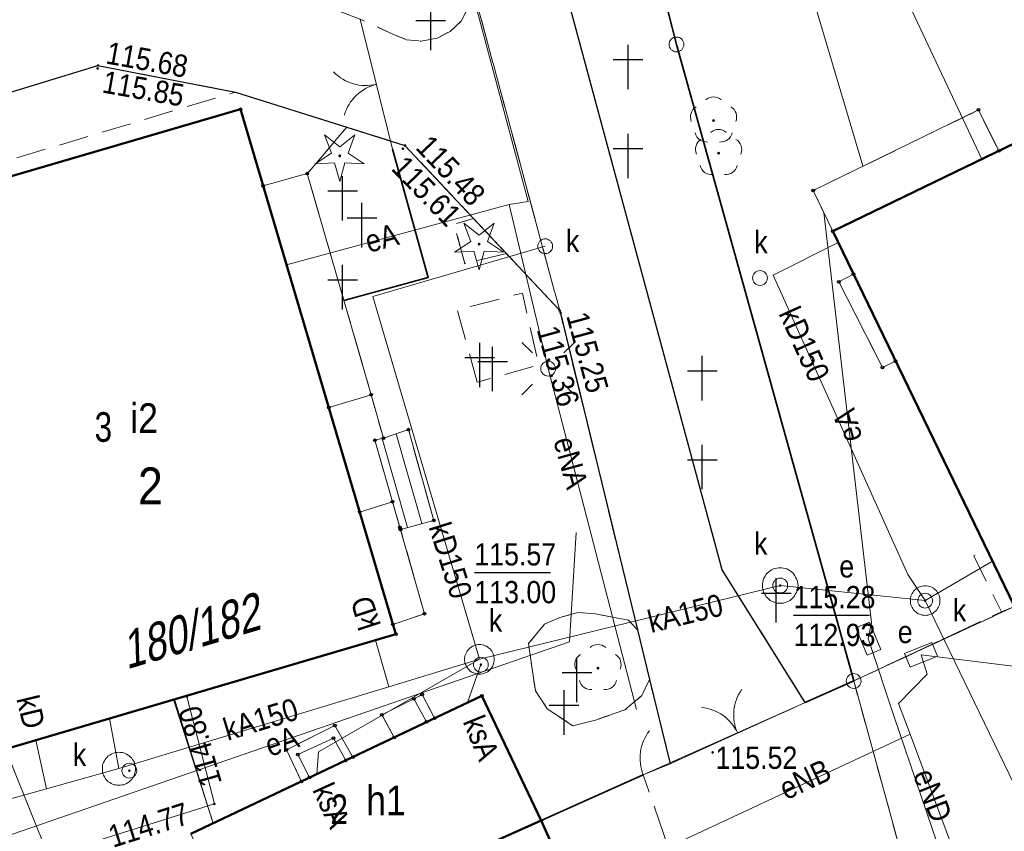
# Model space of a CAD drawing. Header units: metres. Extents: x 7495425 to 7495712, y 5787905 to 5788232.
# Tile 4 of 39: x 7495481 to 7495514, y 5787925 to 5787952. Entities that reach past the tile are written whole.
import ezdxf
from ezdxf.enums import TextEntityAlignment as Align

# ---------------------------------------------------------------- set-up
doc = ezdxf.new("R2010")
doc.units = ezdxf.units.M
for name, pattern in [('1.0_0.5', [1.5, 1, -0.5]), ('1.5_0.5', [2, 1.5, -0.5]), ('219-500', [0]), ('egug-500', [1, 0.5, -0.5]), ('otob_500', [0]), ('otof_500', [0])]:
    doc.linetypes.add(name, pattern=pattern)
doc.layers.get('0').update_dxf_attribs({"color": 2, "lineweight": 5})
doc.styles.get("Standard").update_dxf_attribs({"font": 'Working1250', "width": 0.75})
doc.linetypes.add('902-500', pattern='A,3.75,0,[1,ksztalty.shx,S=0.5,R=0,X=0,Y=0],3.75', length=7.5)

# ---------------------------------------------------------------- blocks, each defined once
blk = doc.blocks.new('PW01')
at = {"linetype": 'Continuous', "lineweight": 13}
h = blk.add_hatch(color=0, dxfattribs=at)
edge = h.paths.add_edge_path()
edge.add_arc((0, 0), 0.045, 0, 360)
blk = doc.blocks.new('US22')
at = {"color": 0, "linetype": 'Continuous', "lineweight": 13}
blk.add_circle((0, 0), 0.25, dxfattribs=at)
blk = doc.blocks.new('OP011')
at = {"linetype": 'Continuous', "lineweight": 13}
h = blk.add_hatch(color=0, dxfattribs=at)
edge = h.paths.add_edge_path()
edge.add_arc((0, 0), 0.05, 0, 360)
at = {"color": 0, "linetype": 'Continuous', "lineweight": 13}
for p, q in [((-0.283, 0.093), (-0.512, 0.706)), ((-0.512, 0.706), (0, 0.299)), ((0, 0.299), (0.512, 0.706)), ((0.512, 0.706), (0.283, 0.093)), ((-0.828, -0.268), (-0.283, 0.093)), ((0.283, 0.093), (0.828, -0.268)), ((-0.175, -0.24), (-0.828, -0.268)), ((0, -0.87), (-0.175, -0.24)), ((0.175, -0.24), (0, -0.87)), ((0.828, -0.268), (0.175, -0.24))]:
    blk.add_line(p, q, dxfattribs=at)
blk = doc.blocks.new('SM01')
at = {"color": 0, "linetype": 'Continuous', "lineweight": 13}
for p, q in [((-0.53, 0.531), (-0.883, 0.884)), ((0.531, 0.531), (0.884, 0.884)), ((-0.53, -0.53), (-0.883, -0.883)), ((0.531, -0.53), (0.884, -0.883))]:
    blk.add_line(p, q, dxfattribs=at)
blk.add_circle((0, 0), 0.25, dxfattribs=at)
blk = doc.blocks.new('OP021')
at = {"linetype": 'Continuous', "lineweight": 13}
h = blk.add_hatch(color=0, dxfattribs=at)
edge = h.paths.add_edge_path()
edge.add_arc((0, 0), 0.05, 0, 360)
at = {"color": 0, "linetype": 'Continuous', "lineweight": 13}
for centre, start, end in [((0, 0.4), 49.272, 130.728), ((-0.38, 0.124), 121.308, 202.548), ((0.38, 0.124), 337.452, 58.692), ((-0.235, -0.324), 193.221, 274.871), ((0.235, -0.324), 265.129, 346.779)]:
    blk.add_arc(centre, 0.4, start, end, dxfattribs=at)
blk = doc.blocks.new('US18')
at = {"color": 0, "linetype": 'Continuous', "lineweight": 13}
for p, q in [((-0.5, -0.25), (-0.5, 0.25)), ((-0.5, 0.25), (0.5, 0.25)), ((0.5, -0.25), (0.5, 0.25)), ((-0.5, -0.25), (0.5, -0.25))]:
    blk.add_line(p, q, dxfattribs=at)
blk = doc.blocks.new('OK02')
at = {"color": 0, "linetype": 'Continuous', "lineweight": 0}
for centre, start, end in [((-1.5, 0), 0, 60), ((1.5, 0), 120, 180)]:
    blk.add_arc(centre, 1.5, start, end, dxfattribs=at)
blk = doc.blocks.new('OK04')
at = {"color": 0, "linetype": 'Continuous', "lineweight": 0}
blk.add_arc((1.5, 0.001), 1.5, 120, 180, dxfattribs=at)
blk = doc.blocks.new('OTZC')
at = {"color": 0, "linetype": 'Continuous'}
for p, q in [((0, -1), (0, 0.5)), ((-0.5, 0), (0.5, 0))]:
    blk.add_line(p, q, dxfattribs=at)
blk = doc.blocks.new('202')
at = {"color": 0, "linetype": 'Continuous', "lineweight": 0}
blk.add_circle((0, 0), 0.25, dxfattribs=at)
blk = doc.blocks.new('PUNKTBUD')
at = {"color": 0}
blk.add_circle((0, 0), 0.045, dxfattribs=at)

msp = doc.modelspace()

# ---------------------------------------------------------------- linework, layer by layer
at = {"layer": '218-kontur użytku gruntowego', "color": 3, "linetype": 'egug-500', "lineweight": 18, "flags": 128}
for points in [[(7495502.66, 5787951.2), (7495502.1, 5787953.41)], [(7495508.64, 5787929.72), (7495502.66, 5787951.2)], [(7495528.79, 5787939.05), (7495508.64, 5787929.72)], [(7495478.79, 5787916.4), (7495508.64, 5787929.72)], [(7495508.64, 5787929.72), (7495513.01, 5787913.8)]]:
    msp.add_lwpolyline(points, dxfattribs=at)
at = {"layer": '219-działka ewidencyjna', "color": 7, "linetype": '219-500', "lineweight": 18, "flags": 128}
for points in [[(7495502.1, 5787953.41), (7495502.66, 5787951.2)], [(7495502.66, 5787951.2), (7495508.64, 5787929.72)], [(7495508.64, 5787929.72), (7495528.79, 5787939.05)], [(7495508.64, 5787929.72), (7495478.79, 5787916.4)], [(7495508.64, 5787929.72), (7495513.01, 5787913.8)]]:
    msp.add_lwpolyline(points, dxfattribs=at)
at = {"layer": '312-budynek ewidencyjny', "color": 7, "linetype": 'CONTINUOUS', "lineweight": 50, "flags": 128}
for points in [[(7495507.93, 5787944.9), (7495522.66, 5787952.02)], [(7495474.9, 5787945.2), (7495487.95, 5787949.01)], [(7495487.95, 5787949.01), (7495493.19, 5787931.3)], [(7495514.06, 5787932.23), (7495507.93, 5787944.9)], [(7495493.19, 5787931.3), (7495480.13, 5787927.45)], [(7495486.28, 5787924.56), (7495496.09, 5787929.22)], [(7495496.09, 5787929.22), (7495498.1, 5787925.01)], [(7495498.1, 5787925.01), (7495494.83, 5787923.55)], [(7495494.83, 5787923.55), (7495498.1, 5787925.01)], [(7495498.1, 5787925.01), (7495500.62, 5787919.36)]]:
    msp.add_lwpolyline(points, dxfattribs=at)
at = {"layer": '320-blok - kondygnacja nadziemna', "color": 7, "linetype": 'CONTINUOUS', "lineweight": 18, "flags": 128}
msp.add_lwpolyline([(7495480.13, 5787927.45), (7495493.19, 5787931.3), (7495487.95, 5787949.01), (7495474.9, 5787945.2), (7495475.35, 5787943.72), (7495476.13, 5787940.98), (7495478.12, 5787934.26), (7495478.91, 5787931.6)], close=True, dxfattribs=at)
at = {"layer": '352-schody', "color": 7, "linetype": 'CONTINUOUS', "lineweight": 18, "flags": 128}
for points in [[(7495507.93, 5787944.9), (7495513.53, 5787947.61), (7495512.85, 5787948.99), (7495507.27, 5787946.27)], [(7495507.93, 5787944.9), (7495513.53, 5787947.61), (7495512.85, 5787948.99), (7495507.27, 5787946.27)], [(7495510.05, 5787940.51), (7495508.63, 5787943.45), (7495508.14, 5787943.19), (7495509.61, 5787940.3)], [(7495510.05, 5787940.51), (7495508.63, 5787943.45), (7495508.14, 5787943.19), (7495509.61, 5787940.3)], [(7495490.93, 5787938.95), (7495491.97, 5787935.42), (7495493.08, 5787935.77), (7495492.48, 5787937.84), (7495492.77, 5787937.91), (7495492.36, 5787939.38)], [(7495490.93, 5787938.95), (7495491.97, 5787935.42), (7495493.08, 5787935.77), (7495492.48, 5787937.84), (7495492.77, 5787937.91), (7495492.36, 5787939.38)], [(7495492.48, 5787937.84), (7495493.35, 5787934.83), (7495494.47, 5787935.14), (7495493.62, 5787938.2), (7495492.77, 5787937.91)], [(7495492.48, 5787937.84), (7495493.35, 5787934.83), (7495494.47, 5787935.14), (7495493.62, 5787938.2), (7495492.77, 5787937.91)], [(7495493.13, 5787927.81), (7495494.23, 5787928.34), (7495493.8, 5787929.12), (7495492.72, 5787928.58)], [(7495493.13, 5787927.81), (7495494.23, 5787928.34), (7495493.8, 5787929.12), (7495492.72, 5787928.58)], [(7495494.23, 5787928.34), (7495494.5, 5787928.46), (7495494.08, 5787929.26), (7495493.8, 5787929.12)], [(7495494.23, 5787928.34), (7495494.5, 5787928.46), (7495494.08, 5787929.26), (7495493.8, 5787929.12)], [(7495490.01, 5787926.33), (7495490.28, 5787926.46), (7495489.88, 5787927.24), (7495491.09, 5787927.79), (7495491.5, 5787927.04), (7495491.74, 5787927.15), (7495491.13, 5787928.22), (7495489.5, 5787927.4)], [(7495490.01, 5787926.33), (7495490.28, 5787926.46), (7495489.88, 5787927.24), (7495491.09, 5787927.79), (7495491.5, 5787927.04), (7495491.74, 5787927.15), (7495491.13, 5787928.22), (7495489.5, 5787927.4)], [(7495491.5, 5787927.04), (7495491.09, 5787927.79), (7495489.88, 5787927.24), (7495490.28, 5787926.46)], [(7495491.5, 5787927.04), (7495491.09, 5787927.79), (7495489.88, 5787927.24), (7495490.28, 5787926.46)]]:
    msp.add_lwpolyline(points, close=True, dxfattribs=at)
for points in [[(7495494.068, 5787935.029), (7495493.203, 5787938.058)], [(7495493.586, 5787934.895), (7495492.728, 5787937.9)]]:
    msp.add_lwpolyline(points, dxfattribs=at)
at = {"layer": 'brama', "color": 7, "linetype": 'otob_500', "lineweight": 18, "flags": 128}
for points in [[(7495493.08, 5787947.66), (7495491.99, 5787952.05)], [(7495502.45, 5787926.92), (7495507, 5787928.99)]]:
    msp.add_lwpolyline(points, dxfattribs=at)
at = {"layer": 'chodnik', "color": 7, "linetype": '1.0_0.5', "lineweight": 18, "flags": 128}
for points in [[(7495534.07, 5787967.24), (7495531.81, 5787972.95), (7495499.84, 5787963.41), (7495500.02, 5787962.75), (7495500.25, 5787961.91), (7495500.82, 5787959.9), (7495501.31, 5787957.76), (7495502.1, 5787953.41), (7495502.66, 5787951.2), (7495506.57, 5787937.14), (7495508.64, 5787929.72), (7495513.62, 5787932.05), (7495512.69, 5787933.94), (7495513.13, 5787934.16), (7495510.05, 5787940.51), (7495509.61, 5787940.3), (7495508.14, 5787943.19), (7495508.63, 5787943.45), (7495507.93, 5787944.9), (7495507.27, 5787946.27), (7495512.85, 5787948.99), (7495513.53, 5787947.61), (7495519.01, 5787950.25), (7495518.66, 5787951), (7495521.96, 5787952.53), (7495522.28, 5787951.84), (7495522.66, 5787952.02), (7495522.83, 5787951.66), (7495523.86, 5787952.15), (7495523.63, 5787952.61), (7495524.97, 5787953.25), (7495525.19, 5787952.79), (7495526.58, 5787953.35), (7495526.35, 5787953.84), (7495528.71, 5787954.93), (7495528.94, 5787954.44), (7495531.98, 5787955.65), (7495531.73, 5787956.17), (7495533.84, 5787957.17), (7495534.09, 5787956.65), (7495538.2, 5787958.5), (7495537.55, 5787959.78), (7495536.52, 5787959.29), (7495535.21, 5787961.97), (7495536.22, 5787962.41), (7495536.06, 5787962.75), (7495534.47, 5787966.51)], [(7495476.47, 5787933.79), (7495475.9, 5787933.45), (7495475.15, 5787936.23), (7495473.88, 5787936.78), (7495468.34, 5787939.08), (7495468.41, 5787940.4), (7495474.66, 5787937.78), (7495472.04, 5787947.16), (7495474.89, 5787947.97), (7495475.51, 5787945.9), (7495487.78, 5787949.59), (7495491.54, 5787948.41), (7495490.2, 5787946.84), (7495488.71, 5787946.43), (7495487.95, 5787949.01), (7495474.9, 5787945.2), (7495474.85, 5787945.48), (7495473.25, 5787945.04), (7495473.38, 5787944.35), (7495473.67, 5787943.26), (7495474.42, 5787940.59), (7495476.13, 5787940.98), (7495477.5, 5787936.37), (7495476.37, 5787936.03), (7495477.01, 5787933.94)], [(7495492.77, 5787937.91), (7495493.62, 5787938.2), (7495494.47, 5787935.14), (7495493.35, 5787934.83), (7495494.16, 5787931.99), (7495493.09, 5787931.63), (7495493.19, 5787931.3), (7495480.13, 5787927.45), (7495480.07, 5787927.66), (7495479.25, 5787927.43), (7495479.58, 5787926.18), (7495478.87, 5787924.97), (7495475.08, 5787923.75), (7495470.8, 5787922.49), (7495470.48, 5787923.3), (7495468.79, 5787924.24), (7495469.42, 5787922.2), (7495463.81, 5787920.54), (7495461.48, 5787919.84), (7495460.82, 5787916.17), (7495463.11, 5787909.09), (7495466.13, 5787910.5), (7495463.84, 5787915.45), (7495476.56, 5787921.37), (7495478.79, 5787916.4), (7495488.12, 5787920.56), (7495486.28, 5787924.56), (7495490.01, 5787926.33), (7495489.5, 5787927.4), (7495491.13, 5787928.22), (7495491.74, 5787927.15), (7495493.13, 5787927.81), (7495492.72, 5787928.58), (7495493.8, 5787929.12), (7495494.08, 5787929.26), (7495494.5, 5787928.46), (7495496.09, 5787929.22), (7495498.1, 5787925.01), (7495501.54, 5787926.55), (7495502.45, 5787926.92), (7495501.75, 5787929.77), (7495501.49, 5787929.23), (7495500.92, 5787928.74), (7495499.93, 5787928.4), (7495499.16, 5787928.21), (7495498.3, 5787928.78), (7495497.9, 5787929.39), (7495497.67, 5787930.98), (7495498.21, 5787931.64), (7495498.72, 5787931.86), (7495499.33, 5787932.03), (7495499.93, 5787931.98), (7495501.04, 5787931.77), (7495501.35, 5787931.44), (7495498.72, 5787942.22), (7495496.92, 5787944.14), (7495495.52, 5787943.8), (7495495.16, 5787945.13), (7495495.81, 5787945.33), (7495493.5, 5787947.79), (7495493.01, 5787947.95), (7495493.08, 5787947.66), (7495494.28, 5787943.33), (7495491.44, 5787942.56), (7495492.36, 5787939.38)], [(7495495.94, 5787939.8), (7495495.26, 5787942.24), (7495497.46, 5787942.81), (7495498.02, 5787940.38)]]:
    msp.add_lwpolyline(points, close=True, dxfattribs=at)
at = {"layer": 'cmentarz', "color": 7, "linetype": '1.0_0.5', "lineweight": 18, "flags": 128}
for points in [[(7495456.25, 5788171.99), (7495461.8, 5788172.99), (7495464.22, 5788173.42), (7495467.29, 5788173.94), (7495471.7, 5788174.67), (7495474.77, 5788175.21), (7495477.99, 5788175.75), (7495478.3, 5788174.16), (7495477.82, 5788174.04), (7495483.06, 5788153.4), (7495458.72, 5788149.76), (7495458.85, 5788148.9), (7495456.54, 5788148.56), (7495456.41, 5788149.42), (7495453.9, 5788149.04), (7495451.57, 5788148.71), (7495454.09, 5788138.95), (7495457.08, 5788139.4), (7495456.94, 5788140.91), (7495459.26, 5788141.31), (7495459.46, 5788139.74), (7495470.59, 5788141.35), (7495470.39, 5788142.81), (7495472.65, 5788143.13), (7495472.93, 5788141.72), (7495485.71, 5788143.59), (7495495.39, 5788107.49), (7495478.16, 5788102.95), (7495480.04, 5788096.09), (7495479.16, 5788096.48), (7495467.11, 5788093.28), (7495468.73, 5788086.86), (7495469.01, 5788085.71), (7495470.53, 5788079.97), (7495482.6, 5788083.25), (7495483.06, 5788081.42), (7495471.04, 5788078.28), (7495472.43, 5788072.46), (7495472.72, 5788071.26), (7495474.05, 5788065.82), (7495486.29, 5788069.01), (7495486.77, 5788066.98), (7495474.73, 5788063.78), (7495476.29, 5788057.88), (7495476.57, 5788056.67), (7495478.26, 5788050.75), (7495489.41, 5788053.66), (7495489.71, 5788052.56), (7495489.87, 5788051.91), (7495478.72, 5788049.05), (7495480.23, 5788043.31), (7495480.55, 5788042.15), (7495482.21, 5788036.05), (7495493.92, 5788039.14), (7495494.25, 5788037.7), (7495482.59, 5788034.72), (7495484.1, 5788028.75), (7495484.41, 5788027.59), (7495485.9, 5788021.88), (7495497.02, 5788024.76), (7495497.48, 5788022.97), (7495486.38, 5788020.06), (7495486.61, 5788019.27), (7495485.15, 5788018.91), (7495485.27, 5788018.45), (7495485.65, 5788016.93), (7495486, 5788015.56), (7495487.39, 5788015.96), (7495487.78, 5788014.74), (7495498.41, 5788017.4), (7495498.75, 5788016.03), (7495488.03, 5788013.24), (7495489.13, 5788009.45), (7495487.61, 5788009.08), (7495488.18, 5788006.8), (7495489.36, 5788002.39), (7495491.19, 5787995.5), (7495493.39, 5787987.24), (7495494.38, 5787983.57), (7495499.25, 5787965.59), (7495499.76, 5787963.72), (7495499.84, 5787963.41), (7495500.02, 5787962.75), (7495500.25, 5787961.91), (7495500.82, 5787959.9), (7495501.31, 5787957.76), (7495502.1, 5787953.41), (7495502.66, 5787951.2), (7495506.57, 5787937.14), (7495508.64, 5787929.72), (7495507, 5787928.99), (7495504.2, 5787933.47), (7495498.79, 5787953.5), (7495483.7, 5788009.44), (7495473.94, 5788045.63), (7495439.83, 5788177.65), (7495447.87, 5788177.65), (7495448.07, 5788176.69), (7495445.78, 5788176.2), (7495447.02, 5788170.05), (7495454.65, 5788171.63), (7495453.17, 5788177.65), (7495455, 5788177.65)], [(7495492.93, 5787953.59), (7495491.05, 5787960.8), (7495491.59, 5787960.93), (7495492.09, 5787960.94), (7495492.58, 5787960.85), (7495493.05, 5787960.67), (7495493.47, 5787960.39), (7495493.82, 5787960.05), (7495494.03, 5787959.63), (7495495.65, 5787953.62), (7495495.75, 5787952.91), (7495495.63, 5787952.43), (7495495.39, 5787951.99), (7495495.03, 5787951.64), (7495494.59, 5787951.41), (7495494.05, 5787951.31), (7495493.55, 5787951.36), (7495493.09, 5787951.55), (7495491.99, 5787952.05), (7495490.71, 5787952.54), (7495488.7, 5787960.1), (7495476.8, 5787957.08), (7495476.71, 5787957.41), (7495473.57, 5787956.58), (7495473.17, 5787957.6), (7495489.4, 5787961.94), (7495491.69, 5787953.22)], [(7495494.28, 5787943.33), (7495491.44, 5787942.56), (7495490.2, 5787946.84), (7495491.54, 5787948.41), (7495493.01, 5787947.95), (7495493.08, 5787947.66)], [(7495496.92, 5787944.14), (7495495.52, 5787943.8), (7495495.16, 5787945.13), (7495495.81, 5787945.33)], [(7495495.94, 5787939.8), (7495495.26, 5787942.24), (7495497.46, 5787942.81), (7495498.02, 5787940.38)], [(7495501.35, 5787931.44), (7495501.75, 5787929.77), (7495501.49, 5787929.23), (7495500.92, 5787928.74), (7495499.93, 5787928.4), (7495499.16, 5787928.21), (7495498.3, 5787928.78), (7495497.9, 5787929.39), (7495497.67, 5787930.98), (7495498.21, 5787931.64), (7495498.72, 5787931.86), (7495499.33, 5787932.03), (7495499.93, 5787931.98), (7495501.04, 5787931.77)]]:
    msp.add_lwpolyline(points, close=True, dxfattribs=at)
at = {"layer": 'furtka', "color": 7, "linetype": 'otof_500', "lineweight": 18, "flags": 128}
msp.add_lwpolyline([(7495501.54, 5787926.55), (7495502.45, 5787926.92)], dxfattribs=at)
at = {"layer": 'jezdnia', "color": 7, "linetype": '1.5_0.5', "lineweight": 18, "flags": 128}
msp.add_lwpolyline([(7495516.993, 5787907.83), (7495577.41, 5787935.84), (7495621.97, 5787955.17), (7495622.7, 5787957.11), (7495621.88, 5787957.17), (7495622.74, 5787958.25), (7495623.92, 5787959.91), (7495625.08, 5787962.66), (7495625.18, 5787963.45), (7495625.1, 5787965.33), (7495624.99, 5787965.57), (7495624.72, 5787966.24), (7495624.43, 5787966.65), (7495623.77, 5787967.13), (7495623.34, 5787967.39), (7495622.91, 5787967.64), (7495622.47, 5787967.87), (7495622.01, 5787968.09), (7495621.55, 5787968.28), (7495621.09, 5787968.46), (7495620.61, 5787968.62), (7495620.13, 5787968.76), (7495619.65, 5787968.88), (7495619.16, 5787968.98), (7495618.66, 5787969.06), (7495618.11, 5787969.12), (7495617.61, 5787969.16), (7495617.11, 5787969.18), (7495616.61, 5787969.18), (7495616.12, 5787969.16), (7495615.62, 5787969.11), (7495615.12, 5787969.05), (7495614.63, 5787968.97), (7495614.14, 5787968.87), (7495613.65, 5787968.75), (7495613.17, 5787968.61), (7495612.7, 5787968.45), (7495612.23, 5787968.27), (7495611.77, 5787968.07), (7495605.01, 5787964.89), (7495590.91, 5787958.43), (7495590.3, 5787958.31), (7495589.89, 5787958.25), (7495587.22, 5787958.52), (7495586.54, 5787958.5), (7495585.79, 5787958.24), (7495584.31, 5787957.57), (7495583.86, 5787957.22), (7495583.54, 5787956.85), (7495581.87, 5787954.59), (7495581.5, 5787954.18), (7495581.12, 5787953.89), (7495571.09, 5787949.16), (7495567.24, 5787947.37), (7495548.01, 5787938.3), (7495546.76, 5787941.04), (7495545.99, 5787941.51), (7495542.46, 5787939.85), (7495540.19, 5787938.92), (7495537.4, 5787937.62), (7495516.09, 5787927.62), (7495517.53, 5787924.34), (7495518.74, 5787922.24), (7495520.63, 5787918.24), (7495508.55, 5787912.72), (7495507.81, 5787914.4), (7495506.76, 5787913.9), (7495504.15, 5787919.02), (7495503.56, 5787920.72), (7495501.54, 5787926.55), (7495502.45, 5787926.92), (7495501.75, 5787929.77), (7495501.35, 5787931.44), (7495498.72, 5787942.22), (7495495.65, 5787953.62), (7495494.03, 5787959.63), (7495491.75, 5787968.1), (7495480.84, 5788008.64), (7495472.58, 5788039.32), (7495472.53, 5788039.43), (7495472.46, 5788039.54), (7495472.39, 5788039.64), (7495472.31, 5788039.73), (7495472.22, 5788039.82), (7495472.12, 5788039.9), (7495471.98, 5788039.99), (7495471.91, 5788040.03), (7495471.8, 5788040.08), (7495471.68, 5788040.12), (7495471.56, 5788040.16), (7495471.44, 5788040.18), (7495471.31, 5788040.19), (7495471.19, 5788040.19), (7495467.26, 5788039.27), (7495466.84, 5788040.73), (7495468.93, 5788041.25), (7495468.64, 5788042.36), (7495470.74, 5788042.89), (7495470.86, 5788042.98), (7495470.98, 5788043.07), (7495471.09, 5788043.18), (7495471.19, 5788043.29), (7495471.28, 5788043.41), (7495471.37, 5788043.53), (7495471.46, 5788043.7), (7495471.51, 5788043.8), (7495471.56, 5788043.94), (7495471.61, 5788044.08), (7495471.65, 5788044.23), (7495471.67, 5788044.38), (7495471.69, 5788044.53), (7495471.69, 5788044.68), (7495471.64, 5788045.06), (7495473.94, 5788045.63), (7495483.7, 5788009.44), (7495498.79, 5787953.5), (7495504.2, 5787933.47), (7495507, 5787928.99), (7495508.64, 5787929.72), (7495513.62, 5787932.05), (7495514.06, 5787932.23), (7495515.13, 5787932.72), (7495515.26, 5787932.44), (7495517.29, 5787933.38), (7495517.15, 5787933.66), (7495518.12, 5787934.11), (7495518.32, 5787933.74), (7495519.8, 5787934.38), (7495519.62, 5787934.8), (7495528.79, 5787939.05), (7495544.01, 5787946.16), (7495548.1, 5787948.01), (7495550.44, 5787949.14), (7495560.67, 5787953.86), (7495563.52, 5787955.35), (7495564.93, 5787952.29), (7495566.62, 5787953.04), (7495574.88, 5787956.77), (7495578.67, 5787958.57), (7495603.23, 5787970.26), (7495611.88, 5787974.15), (7495612.35, 5787974.32), (7495612.83, 5787974.48), (7495613.31, 5787974.62), (7495613.79, 5787974.74), (7495614.28, 5787974.84), (7495614.77, 5787974.92), (7495615.27, 5787974.98), (7495615.94, 5787975.04), (7495616.44, 5787975.06), (7495616.94, 5787975.06), (7495617.43, 5787975.04), (7495617.93, 5787975.01), (7495618.43, 5787974.95), (7495618.92, 5787974.88), (7495619.42, 5787974.79), (7495619.9, 5787974.67), (7495620.39, 5787974.54), (7495620.8, 5787974.42), (7495621.3, 5787974.38), (7495621.79, 5787974.47), (7495622.25, 5787974.67), (7495622.46, 5787974.82), (7495622.82, 5787975.17), (7495623.08, 5787975.59), (7495623.24, 5787976.06), (7495623.27, 5787976.68), (7495619.54, 5788002.91), (7495615.94, 5788030.64), (7495613.14, 5788051.68), (7495608.29, 5788089.6), (7495604.87, 5788114.3), (7495602.8, 5788128.28), (7495599.2, 5788149.68), (7495597.03, 5788151.15), (7495595.95, 5788151.95), (7495595.92, 5788152.57), (7495603.42, 5788153.72), (7495603.56, 5788152.84)], dxfattribs=at)
msp.add_lwpolyline([(7495490.71, 5787952.54), (7495491.99, 5787952.05), (7495493.09, 5787951.55), (7495493.55, 5787951.36), (7495494.05, 5787951.31), (7495494.59, 5787951.41), (7495495.03, 5787951.64), (7495495.39, 5787951.99), (7495495.63, 5787952.43), (7495495.75, 5787952.91), (7495495.65, 5787953.62), (7495498.72, 5787942.22), (7495496.92, 5787944.14), (7495495.81, 5787945.33), (7495493.5, 5787947.79), (7495491.54, 5787948.41), (7495487.78, 5787949.59), (7495483.14, 5787950.49), (7495474.89, 5787947.97), (7495472.04, 5787947.16), (7495468.56, 5787946.19), (7495468.57, 5787946.71), (7495472.19, 5787948.93), (7495470.56, 5787958.07), (7495472.8, 5787958.67), (7495473.17, 5787957.6), (7495473.57, 5787956.58), (7495476.71, 5787957.41), (7495476.8, 5787957.08), (7495488.7, 5787960.1)], close=True, dxfattribs=at)
at = {"layer": 'komora podziemna', "color": 34, "linetype": 'CONTINUOUS', "lineweight": 18, "flags": 128}
for points in [[(7495506.76, 5787932.94), (7495506.75, 5787932.88), (7495506.74, 5787932.82), (7495506.73, 5787932.77), (7495506.71, 5787932.71), (7495506.68, 5787932.66), (7495506.65, 5787932.61), (7495506.62, 5787932.56), (7495506.58, 5787932.52), (7495506.54, 5787932.48), (7495506.49, 5787932.44), (7495506.44, 5787932.41), (7495506.38, 5787932.39), (7495506.33, 5787932.37), (7495506.27, 5787932.35), (7495506.21, 5787932.34), (7495506.16, 5787932.34), (7495506.1, 5787932.34), (7495506.04, 5787932.35), (7495505.98, 5787932.37), (7495505.93, 5787932.39), (7495505.87, 5787932.41), (7495505.82, 5787932.44), (7495505.77, 5787932.48), (7495505.73, 5787932.52), (7495505.69, 5787932.56), (7495505.66, 5787932.61), (7495505.63, 5787932.66), (7495505.6, 5787932.71), (7495505.58, 5787932.77), (7495505.57, 5787932.82), (7495505.56, 5787932.88), (7495505.56, 5787932.94), (7495505.56, 5787933), (7495505.57, 5787933.06), (7495505.58, 5787933.12), (7495505.6, 5787933.17), (7495505.63, 5787933.22), (7495505.66, 5787933.27), (7495505.69, 5787933.32), (7495505.73, 5787933.37), (7495505.77, 5787933.4), (7495505.82, 5787933.44), (7495505.87, 5787933.47), (7495505.93, 5787933.5), (7495505.98, 5787933.52), (7495506.04, 5787933.53), (7495506.1, 5787933.54), (7495506.16, 5787933.54), (7495506.21, 5787933.54), (7495506.27, 5787933.53), (7495506.33, 5787933.52), (7495506.38, 5787933.5), (7495506.44, 5787933.47), (7495506.49, 5787933.44), (7495506.54, 5787933.4), (7495506.58, 5787933.37), (7495506.62, 5787933.32), (7495506.65, 5787933.27), (7495506.68, 5787933.22), (7495506.71, 5787933.17), (7495506.73, 5787933.12), (7495506.74, 5787933.06), (7495506.75, 5787933)], [(7495511.55, 5787932.43), (7495511.55, 5787932.38), (7495511.54, 5787932.34), (7495511.53, 5787932.29), (7495511.51, 5787932.24), (7495511.49, 5787932.2), (7495511.47, 5787932.16), (7495511.44, 5787932.12), (7495511.4, 5787932.08), (7495511.37, 5787932.05), (7495511.33, 5787932.02), (7495511.29, 5787931.99), (7495511.24, 5787931.97), (7495511.2, 5787931.96), (7495511.15, 5787931.94), (7495511.1, 5787931.94), (7495511.05, 5787931.93), (7495511, 5787931.94), (7495510.95, 5787931.94), (7495510.9, 5787931.96), (7495510.86, 5787931.97), (7495510.81, 5787931.99), (7495510.77, 5787932.02), (7495510.73, 5787932.05), (7495510.7, 5787932.08), (7495510.66, 5787932.12), (7495510.63, 5787932.16), (7495510.61, 5787932.2), (7495510.59, 5787932.24), (7495510.57, 5787932.29), (7495510.56, 5787932.34), (7495510.55, 5787932.38), (7495510.55, 5787932.43), (7495510.55, 5787932.48), (7495510.56, 5787932.53), (7495510.57, 5787932.58), (7495510.59, 5787932.63), (7495510.61, 5787932.67), (7495510.63, 5787932.71), (7495510.66, 5787932.75), (7495510.7, 5787932.79), (7495510.73, 5787932.82), (7495510.77, 5787932.85), (7495510.81, 5787932.87), (7495510.86, 5787932.9), (7495510.9, 5787932.91), (7495510.95, 5787932.92), (7495511, 5787932.93), (7495511.05, 5787932.93), (7495511.1, 5787932.93), (7495511.15, 5787932.92), (7495511.2, 5787932.91), (7495511.24, 5787932.9), (7495511.29, 5787932.87), (7495511.33, 5787932.85), (7495511.37, 5787932.82), (7495511.4, 5787932.79), (7495511.44, 5787932.75), (7495511.47, 5787932.71), (7495511.49, 5787932.67), (7495511.51, 5787932.63), (7495511.53, 5787932.58), (7495511.54, 5787932.53), (7495511.55, 5787932.48)], [(7495496.51, 5787930.45), (7495496.51, 5787930.4), (7495496.5, 5787930.35), (7495496.49, 5787930.3), (7495496.47, 5787930.26), (7495496.45, 5787930.21), (7495496.43, 5787930.17), (7495496.4, 5787930.13), (7495496.37, 5787930.09), (7495496.33, 5787930.06), (7495496.29, 5787930.03), (7495496.25, 5787930.01), (7495496.2, 5787929.99), (7495496.16, 5787929.97), (7495496.11, 5787929.96), (7495496.06, 5787929.95), (7495496.01, 5787929.95), (7495495.96, 5787929.95), (7495495.91, 5787929.96), (7495495.87, 5787929.97), (7495495.82, 5787929.99), (7495495.78, 5787930.01), (7495495.73, 5787930.03), (7495495.69, 5787930.06), (7495495.66, 5787930.09), (7495495.63, 5787930.13), (7495495.6, 5787930.17), (7495495.57, 5787930.21), (7495495.55, 5787930.26), (7495495.53, 5787930.3), (7495495.52, 5787930.35), (7495495.51, 5787930.4), (7495495.51, 5787930.45), (7495495.51, 5787930.5), (7495495.52, 5787930.55), (7495495.53, 5787930.59), (7495495.55, 5787930.64), (7495495.57, 5787930.68), (7495495.6, 5787930.73), (7495495.63, 5787930.77), (7495495.66, 5787930.8), (7495495.69, 5787930.83), (7495495.73, 5787930.86), (7495495.78, 5787930.89), (7495495.82, 5787930.91), (7495495.87, 5787930.93), (7495495.91, 5787930.94), (7495495.96, 5787930.95), (7495496.01, 5787930.95), (7495496.06, 5787930.95), (7495496.11, 5787930.94), (7495496.16, 5787930.93), (7495496.2, 5787930.91), (7495496.25, 5787930.89), (7495496.29, 5787930.86), (7495496.33, 5787930.83), (7495496.37, 5787930.8), (7495496.4, 5787930.77), (7495496.43, 5787930.73), (7495496.45, 5787930.68), (7495496.47, 5787930.64), (7495496.49, 5787930.59), (7495496.5, 5787930.55), (7495496.51, 5787930.5)], [(7495484.41, 5787926.76), (7495484.41, 5787926.7), (7495484.4, 5787926.65), (7495484.38, 5787926.59), (7495484.37, 5787926.54), (7495484.34, 5787926.49), (7495484.31, 5787926.44), (7495484.28, 5787926.4), (7495484.24, 5787926.36), (7495484.2, 5787926.32), (7495484.16, 5787926.29), (7495484.11, 5787926.26), (7495484.06, 5787926.24), (7495484.01, 5787926.22), (7495483.96, 5787926.21), (7495483.9, 5787926.2), (7495483.85, 5787926.2), (7495483.79, 5787926.2), (7495483.74, 5787926.21), (7495483.69, 5787926.22), (7495483.63, 5787926.24), (7495483.59, 5787926.26), (7495483.54, 5787926.29), (7495483.49, 5787926.32), (7495483.45, 5787926.36), (7495483.42, 5787926.4), (7495483.38, 5787926.44), (7495483.36, 5787926.49), (7495483.33, 5787926.54), (7495483.31, 5787926.59), (7495483.3, 5787926.65), (7495483.29, 5787926.7), (7495483.29, 5787926.76), (7495483.29, 5787926.81), (7495483.3, 5787926.87), (7495483.31, 5787926.92), (7495483.33, 5787926.97), (7495483.36, 5787927.02), (7495483.38, 5787927.07), (7495483.42, 5787927.11), (7495483.45, 5787927.15), (7495483.49, 5787927.19), (7495483.54, 5787927.22), (7495483.59, 5787927.25), (7495483.63, 5787927.27), (7495483.69, 5787927.29), (7495483.74, 5787927.31), (7495483.79, 5787927.31), (7495483.85, 5787927.32), (7495483.9, 5787927.31), (7495483.96, 5787927.31), (7495484.01, 5787927.29), (7495484.06, 5787927.27), (7495484.11, 5787927.25), (7495484.16, 5787927.22), (7495484.2, 5787927.19), (7495484.24, 5787927.15), (7495484.28, 5787927.11), (7495484.31, 5787927.07), (7495484.34, 5787927.02), (7495484.37, 5787926.97), (7495484.38, 5787926.92), (7495484.4, 5787926.87), (7495484.41, 5787926.81)]]:
    msp.add_lwpolyline(points, close=True, dxfattribs=at)
at = {"layer": 'krawężnik', "color": 7, "linetype": 'CONTINUOUS', "lineweight": 25, "flags": 128}
for points in [[(7495507, 5787928.99), (7495504.2, 5787933.47), (7495498.79, 5787953.5)], [(7495468.56, 5787946.19), (7495472.04, 5787947.16), (7495474.89, 5787947.97), (7495483.14, 5787950.49), (7495487.78, 5787949.59), (7495491.54, 5787948.41), (7495493.5, 5787947.79), (7495498.72, 5787942.22)], [(7495498.72, 5787942.22), (7495501.35, 5787931.44), (7495501.75, 5787929.77), (7495502.45, 5787926.92)]]:
    msp.add_lwpolyline(points, dxfattribs=at)
at = {"layer": 'ogrodzenie trwałe', "color": 7, "linetype": '902-500', "lineweight": 35, "flags": 128}
for points in [[(7495507, 5787928.99), (7495508.64, 5787929.72), (7495506.57, 5787937.14), (7495502.66, 5787951.2), (7495502.1, 5787953.41), (7495501.31, 5787957.76), (7495500.82, 5787959.9), (7495500.25, 5787961.91), (7495500.02, 5787962.75), (7495499.84, 5787963.41), (7495499.76, 5787963.72), (7495499.25, 5787965.59), (7495494.38, 5787983.57), (7495493.39, 5787987.24), (7495491.19, 5787995.5), (7495489.36, 5788002.39), (7495488.18, 5788006.8), (7495487.61, 5788009.08), (7495486.68, 5788012.78), (7495486, 5788015.56), (7495485.65, 5788016.93)], [(7495491.44, 5787942.56), (7495494.28, 5787943.33), (7495493.08, 5787947.66)], [(7495498.1, 5787925.01), (7495501.54, 5787926.55)]]:
    msp.add_lwpolyline(points, dxfattribs=at)
at = {"layer": 'podjazd dla osób niepełnosprawnych', "color": 7, "linetype": 'CONTINUOUS', "lineweight": 18, "flags": 128}
for points in [[(7495488.71, 5787946.43), (7495490.93, 5787938.95), (7495492.36, 5787939.38), (7495490.2, 5787946.84)], [(7495491.97, 5787935.42), (7495493.09, 5787931.63), (7495494.16, 5787931.99), (7495493.33, 5787934.9), (7495493.08, 5787935.77)]]:
    msp.add_lwpolyline(points, close=True, dxfattribs=at)
at = {"layer": 'przewód ciepłowniczy', "color": 212, "linetype": 'CONTINUOUS', "lineweight": 18, "flags": 128}
msp.add_lwpolyline([(7495485.72, 5787929.1), (7495487.03, 5787924.91)], dxfattribs=at)
at = {"layer": 'przewód elektroenergetyczny podziemny', "color": 1, "linetype": 'CONTINUOUS', "lineweight": 18, "flags": 128}
for points in [[(7495471.4, 5788038.55), (7495472.51, 5788038.84), (7495478.45, 5788017.25), (7495481.14, 5788006.95), (7495485.93, 5787989.79), (7495490.48, 5787973.08), (7495494.63, 5787957.23), (7495497.66, 5787945.9)], [(7495508.82, 5787972.9), (7495505.85, 5787957.52), (7495508.95, 5787947.1)], [(7495497.01, 5787945.8), (7495489.5, 5787943.76)], [(7495497.01, 5787945.8), (7495497.66, 5787945.9)], [(7495498.33, 5787940.26), (7495497.01, 5787945.8)], [(7495510.91, 5787930.6), (7495515.2, 5787930.07), (7495515.61, 5787930.42), (7495515.68, 5787931.06), (7495528.71, 5787937.2), (7495538.19, 5787941.41), (7495544.7, 5787944.42), (7495547.82, 5787945.96)], [(7495507.63, 5787945.53), (7495509.24, 5787931.69), (7495509.13, 5787931.15)], [(7495501.31, 5787928.76), (7495498.33, 5787940.26)], [(7495499.05, 5787931.04), (7495499.28, 5787934.73)], [(7495479.63, 5787924.34), (7495499.05, 5787931.04)], [(7495510, 5787928.51), (7495509.13, 5787931.15)], [(7495513.19, 5787920.83), (7495510.54, 5787927.92), (7495510.15, 5787928.96), (7495511.12, 5787929.95), (7495510.91, 5787930.6)], [(7495487.883, 5787907.83), (7495479.56, 5787928.54), (7495479.78, 5787928.63)], [(7495514.37, 5787915.69), (7495510, 5787928.51)], [(7495499.06, 5787922.86), (7495499.44, 5787922.74), (7495510.54, 5787927.92)]]:
    msp.add_lwpolyline(points, dxfattribs=at)
at = {"layer": 'przewód gazowy', "color": 40, "linetype": 'CONTINUOUS', "lineweight": 18, "flags": 128}
msp.add_lwpolyline([(7495460.47, 5787923.28), (7495458.38, 5787922.86), (7495460.16, 5787917.1), (7495487.07, 5787925.57), (7495486.14, 5787929.19), (7495486.13, 5787929.22)], dxfattribs=at)
at = {"layer": 'przewód kanalizacyjny', "color": 34, "linetype": 'CONTINUOUS', "lineweight": 18, "flags": 128}
for points in [[(7495496.01, 5787930.45), (7495492.41, 5787942.69), (7495498.23, 5787944.39)], [(7495511.05, 5787932.43), (7495510.47, 5787933.31), (7495505.92, 5787943.41), (7495508.11, 5787944.52)], [(7495511.05, 5787932.43), (7495513.32, 5787933.76)], [(7495496.01, 5787930.45), (7495506.16, 5787932.94)], [(7495506.16, 5787932.94), (7495511.05, 5787932.43)], [(7495522.897, 5787907.83), (7495513.88, 5787926.58), (7495511.05, 5787932.43)], [(7495492.51, 5787931.1), (7495492.95, 5787929.52)], [(7495496.01, 5787930.45), (7495492.95, 5787929.52), (7495483.85, 5787926.76)], [(7495490.53, 5787926.58), (7495490.58, 5787927.33), (7495496.01, 5787930.45)], [(7495496.06, 5787930.27), (7495495.61, 5787928.99)], [(7495487.03, 5787924.92), (7495485.69, 5787929.09)], [(7495483.53, 5787928.45), (7495483.85, 5787926.76)], [(7495481.05, 5787927.72), (7495481.41, 5787926.08)], [(7495483.85, 5787926.76), (7495481.41, 5787926.08), (7495475.94, 5787924.56), (7495469.87, 5787922.87)]]:
    msp.add_lwpolyline(points, dxfattribs=at)
at = {"layer": 'przewód wodociągowy', "color": 5, "linetype": 'CONTINUOUS', "lineweight": 18, "flags": 128}
for points in [[(7495507.81, 5787958.28), (7495512.96, 5787947.33)], [(7495485.72, 5787929.1), (7495487.03, 5787924.91)]]:
    msp.add_lwpolyline(points, dxfattribs=at)
at = {"layer": 'rzędna-Atr2', "color": 7, "flags": 128}
for points in [[(7495495.84, 5787933.385), (7495498.407, 5787933.385)], [(7495506.612, 5787931.942), (7495509.173, 5787931.942)]]:
    msp.add_lwpolyline(points, dxfattribs=at)

# ---------------------------------------------------------------- block references
at = {"layer": '202-punkt graniczny', "color": 7, "linetype": 'CONTINUOUS', "lineweight": 18}
for p in [(7495502.66, 5787951.2), (7495508.64, 5787929.72)]:
    msp.add_blockref('202', p, dxfattribs=at)
at = {"layer": 'brama', "color": 7, "linetype": 'CONTINUOUS', "lineweight": 18}
for p, rotation in [((7495492.535, 5787949.855), 103.944), ((7495504.725, 5787927.955), 24.463)]:
    msp.add_blockref('OK02', p, dxfattribs=dict(at, rotation=rotation))
at = {"layer": 'cmentarz', "color": 7, "linetype": 'CONTINUOUS', "lineweight": 18}
for p in [(7495494.367, 5787952.007), (7495501.027, 5787950.687), (7495501.027, 5787947.687), (7495491.397, 5787946.257), (7495492.047, 5787945.351), (7495491.397, 5787943.257), (7495496.024, 5787940.631), (7495496.457, 5787940.497), (7495503.527, 5787940.187), (7495503.527, 5787937.187), (7495506.027, 5787932.687), (7495499.303, 5787930.002), (7495498.867, 5787928.907)]:
    msp.add_blockref('OTZC', p, dxfattribs=at)
at = {"layer": 'drzewo iglaste', "color": 94, "linetype": 'CONTINUOUS', "lineweight": 18}
for p in [(7495491.3, 5787947.44), (7495496, 5787944.46)]:
    msp.add_blockref('OP011', p, dxfattribs=at)
at = {"layer": 'drzewo liściaste', "color": 94, "linetype": 'CONTINUOUS', "lineweight": 18}
for p in [(7495503.91, 5787948.63), (7495504.08, 5787947.53), (7495500.01, 5787930.15)]:
    msp.add_blockref('OP021', p, dxfattribs=at)
at = {"layer": 'furtka', "color": 7, "linetype": 'CONTINUOUS', "lineweight": 18, "rotation": 22.126}
msp.add_blockref('OK04', (7495501.54, 5787926.55), dxfattribs=at)
at = {"layer": 'latarnia', "color": 7, "linetype": 'CONTINUOUS', "lineweight": 18}
msp.add_blockref('SM01', (7495498.33, 5787940.26), dxfattribs=at)
at = {"layer": 'pikieta sztuczna', "color": 7, "linetype": 'CONTINUOUS', "lineweight": 13}
for p in [(7495483.13, 5787950.39), (7495483.14, 5787950.49), (7495493.43, 5787947.68), (7495493.5, 5787947.79), (7495498.72, 5787942.22), (7495498.75, 5787942.14), (7495503.88, 5787927.31)]:
    msp.add_blockref('PW01', p, dxfattribs=at)
at = {"layer": 'Punkt budynku', "color": 5, "linetype": 'CONTINUOUS', "lineweight": 18}
for p in [(7495487.95, 5787949.01), (7495512.85, 5787948.99), (7495513.53, 5787947.61), (7495490.2, 5787946.84), (7495488.71, 5787946.43), (7495507.27, 5787946.27), (7495507.93, 5787944.9), (7495508.63, 5787943.45), (7495508.14, 5787943.19), (7495509.61, 5787940.3), (7495510.05, 5787940.51), (7495492.36, 5787939.38), (7495490.93, 5787938.95), (7495493.62, 5787938.2), (7495492.48, 5787937.84), (7495492.77, 5787937.91), (7495493.08, 5787935.77), (7495491.97, 5787935.42), (7495494.47, 5787935.14), (7495493.33, 5787934.9), (7495493.35, 5787934.83), (7495494.16, 5787931.99), (7495493.09, 5787931.63), (7495493.19, 5787931.3), (7495493.8, 5787929.12), (7495494.08, 5787929.26), (7495496.09, 5787929.22), (7495492.72, 5787928.58), (7495494.23, 5787928.34), (7495494.5, 5787928.46), (7495491.13, 5787928.22), (7495491.09, 5787927.79), (7495493.13, 5787927.81), (7495489.5, 5787927.4), (7495489.88, 5787927.24), (7495491.5, 5787927.04), (7495491.74, 5787927.15), (7495490.28, 5787926.46), (7495490.01, 5787926.33), (7495498.1, 5787925.01)]:
    msp.add_blockref('PUNKTBUD', p, dxfattribs=at)
at = {"layer": 'rzędna', "color": 34, "linetype": 'CONTINUOUS', "lineweight": 18, "rotation": 179.909}
for p in [(7495506.16, 5787932.94), (7495511.05, 5787932.43), (7495496.06, 5787930.27), (7495484.2, 5787926.69)]:
    msp.add_blockref('PW01', p, dxfattribs=at)
at = {"layer": 'rzędna', "color": 40, "linetype": 'CONTINUOUS', "lineweight": 18}
for p in [(7495486.14, 5787929.19), (7495487.07, 5787925.57)]:
    msp.add_blockref('PW01', p, dxfattribs=at)
at = {"layer": 'szafa elektroenergetyczna lub kontener', "color": 1, "linetype": 'CONTINUOUS', "lineweight": 18}
for p, rotation in [((7495509.13, 5787931.15), 112.738), ((7495510.91, 5787930.6), 202.097)]:
    msp.add_blockref('US18', p, dxfattribs=dict(at, rotation=rotation))
at = {"layer": 'właz do komory lub kanału - okrągły', "color": 7, "linetype": 'CONTINUOUS', "lineweight": 18, "rotation": 179.909}
for p in [(7495498.23, 5787944.39), (7495505.48, 5787943.32), (7495506.16, 5787932.94), (7495511.05, 5787932.43), (7495496.06, 5787930.27), (7495484.2, 5787926.69)]:
    msp.add_blockref('US22', p, dxfattribs=at)

# ---------------------------------------------------------------- texts
at = {"layer": '238-Punkt adresowy budynku', "color": 7, "linetype": 'CONTINUOUS', "lineweight": 25, "oblique": 15, "width": 0.79}
msp.add_text('180/182', height=1.25, rotation=376.674, dxfattribs=at).set_placement((7495486.22, 5787931.39), align=Align.MIDDLE_CENTER)
at = {"layer": '312-oznaczenie budynku ewidencyjnego', "color": 7, "linetype": 'CONTINUOUS', "lineweight": 18, "width": 0.79}
for s, p in [('3', (7495483.03, 5787937.79)), ('2', (7495490.99, 5787924.89))]:
    msp.add_text(s, height=1, dxfattribs=at).set_placement(p)
at = {"layer": '312-oznaczenie budynku ewidencyjnego-Atr117', "color": 7, "width": 0.9}
for s, p in [('i2', (7495484.23, 5787937.79)), ('h1', (7495492.19, 5787924.89))]:
    msp.add_text(s, height=1, dxfattribs=at).set_placement(p, align=Align.BOTTOM_LEFT)
at = {"layer": '320-blok - kondygnacja nadziemna-Atr25', "color": 7, "width": 0.9}
msp.add_text('2', height=1.25, dxfattribs=at).set_placement((7495484.91, 5787936.3), align=Align.MIDDLE_CENTER)
at = {"layer": 'pikieta sztuczna-Atr2', "color": 7, "width": 0.9}
for s, rotation, p in [('115.68', 349.817, (7495483.377, 5787950.561)), ('115.85', 349.93, (7495483.251, 5787949.582)), ('115.48', 313.484, (7495493.826, 5787947.691)), ('115.61', 313.912, (7495493.004, 5787946.988)), ('115.25', 285.194, (7495498.936, 5787942.046)), ('115.36', 285.546, (7495497.938, 5787941.577))]:
    msp.add_text(s, height=0.75, rotation=rotation, dxfattribs=at).set_placement(p)
msp.add_text('115.52', height=0.75, dxfattribs=at).set_placement((7495503.976, 5787927.128), align=Align.MIDDLE_LEFT)
at = {"layer": 'przewód elektroenergetyczny podziemny-Atr1', "color": 1, "width": 0.9}
for s, rotation, p in [('eA', 15.189, (7495492.714, 5787944.669)), ('eA', 105.117, (7495508.432, 5787938.338)), ('eNA', 285.491, (7495499.094, 5787937.086)), ('eA', 19.033, (7495489.342, 5787927.687)), ('eNB', 25.018, (7495506.998, 5787926.4)), ('eND', 291.485, (7495511.306, 5787925.861))]:
    msp.add_text(s, height=0.75, rotation=rotation, dxfattribs=at).set_placement(p, align=Align.MIDDLE_CENTER)
at = {"layer": 'przewód kanalizacyjny-Atr1', "color": 34, "width": 0.9}
for s, rotation, p in [('kD150', 294.348, (7495506.976, 5787941.087)), ('kD150', 287.379, (7495495.039, 5787933.787)), ('kD', 108.076, (7495492.171, 5787932.013)), ('kA150', 13.809, (7495502.956, 5787932.005)), ('kA150', 16.876, (7495488.632, 5787928.429))]:
    msp.add_text(s, height=0.75, rotation=rotation, dxfattribs=at).set_placement(p, align=Align.MIDDLE_CENTER)
msp.add_text('kD', height=0.75, rotation=283.472, dxfattribs=at).set_placement((7495481.008, 5787928.137), align=Align.MIDDLE_RIGHT)
for rotation, p in [(292.187, (7495495.789, 5787928.493)), (294.551, (7495490.704, 5787926.203))]:
    msp.add_text('ksA', height=0.75, rotation=rotation, dxfattribs=at).set_placement(p, align=Align.MIDDLE_LEFT)
at = {"layer": 'rzędna-Atr2', "color": 34, "width": 0.9}
for s, p in [('115.57', (7495495.84, 5787933.393)), ('115.28', (7495506.612, 5787931.95))]:
    msp.add_text(s, height=0.75, dxfattribs=at).set_placement(p, align=Align.BOTTOM_LEFT)
at = {"layer": 'rzędna-Atr2', "color": 40, "width": 0.9}
for s, rotation, p in [('114.80', 105.936, (7495486.211, 5787928.836)), ('114.77', 17.554, (7495486.166, 5787925.276))]:
    msp.add_text(s, height=0.75, rotation=rotation, dxfattribs=at).set_placement(p, align=Align.MIDDLE_RIGHT)
at = {"layer": 'rzędna-Atr3', "color": 34, "width": 0.9}
for s, p in [('113.00', (7495495.84, 5787932.117)), ('112.93', (7495506.612, 5787930.674))]:
    msp.add_text(s, height=0.75, dxfattribs=at).set_placement(p, align=Align.BOTTOM_LEFT)
at = {"layer": 'szafa elektroenergetyczna lub kontener-Atr17', "color": 1, "width": 0.9}
msp.add_text('e', height=0.75, dxfattribs=at).set_placement((7495508.403, 5787933.212), align=Align.CENTER)
msp.add_text('e', height=0.75, dxfattribs=at).set_placement((7495510.126, 5787931.374), align=Align.MIDDLE_LEFT)
at = {"layer": 'właz do komory lub kanału - okrągły-Atr17', "color": 7, "width": 0.9}
for p in [(7495498.93, 5787944.567), (7495511.983, 5787932.104), (7495496.328, 5787931.762)]:
    msp.add_text('k', height=0.75, dxfattribs=at).set_placement(p, align=Align.MIDDLE_LEFT)
msp.add_text('k', height=0.75, dxfattribs=at).set_placement((7495505.511, 5787944.154), align=Align.CENTER)
msp.add_text('k', height=0.75, dxfattribs=at).set_placement((7495505.728, 5787933.984), align=Align.RIGHT)
msp.add_text('k', height=0.75, dxfattribs=at).set_placement((7495482.743, 5787927.229), align=Align.MIDDLE_RIGHT)

doc.saveas('drawing.dxf')
